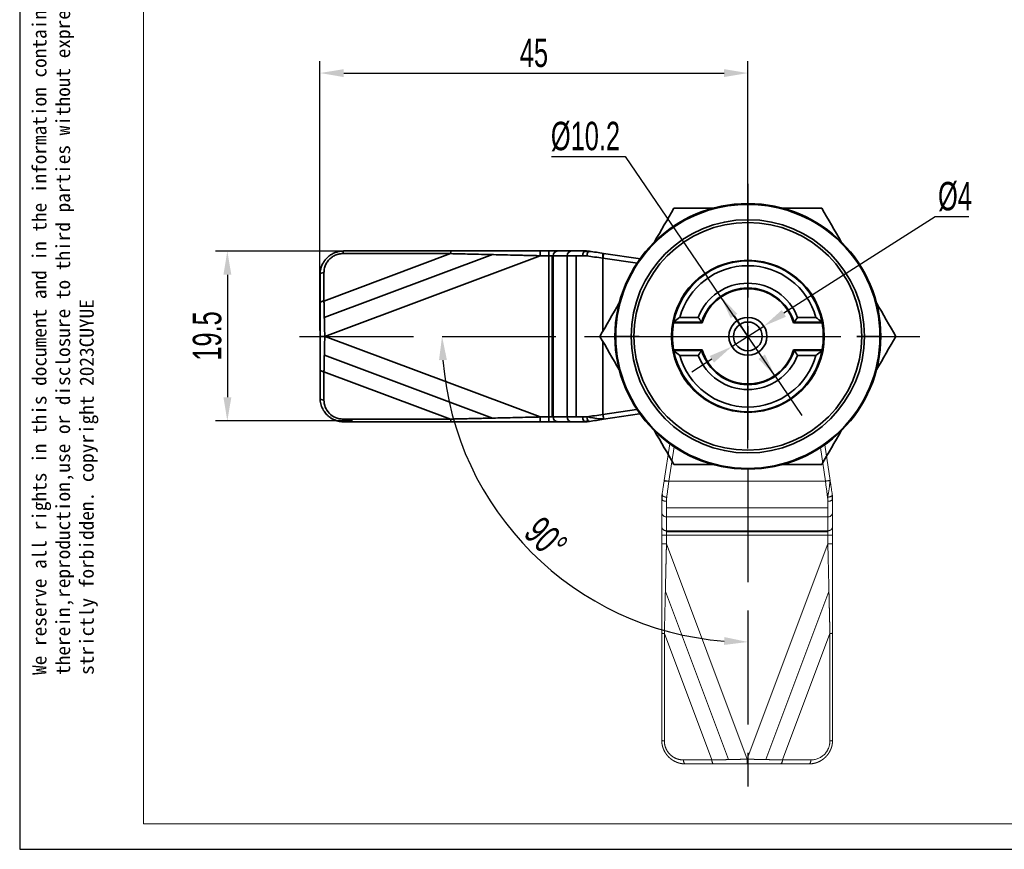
# Model space of a CAD drawing. Header units: inches. Extents: x 105682 to 105899, y 142363 to 142517.
# Tile 1 of 7: x 105682 to 105786, y 142363 to 142450. Entities that reach past the tile are written whole.
import ezdxf

# ---------------------------------------------------------------- set-up
doc = ezdxf.new("R2010")
doc.units = ezdxf.units.IN
for name, pattern in [('ACAD_ISO02W100', [15, 12, -3]), ('CENTER', [10.16, 6.35, -1.27, 1.27, -1.27]), ('PHANTOM', [63.5, 31.75, -6.35, 6.35, -6.35, 6.35, -6.35])]:
    doc.linetypes.add(name, pattern=pattern)
doc.layers.add('中心线层', color=1, linetype='CENTER')
for name, color, linetype, lineweight in [('双点画线', 6, 'PHANTOM', 18), ('实线层', 7, 'Continuous', 25), ('尺寸线层', 3, 'Continuous', 18), ('粗实线层', 7, 'Continuous', 35)]:
    doc.layers.add(name, color=color, linetype=linetype, lineweight=lineweight)
doc.styles.get("Standard").update_dxf_attribs({"font": 'arial.ttf'})
doc.styles.add('标准', font='txt', dxfattribs={"width": 0.667})
doc.dimstyles.new('对齐', dxfattribs={"dimtxt": 3, "dimasz": 2.5, "dimexe": 1.25, "dimexo": 0.625, "dimtad": 1, "dimdsep": 46, "dimtxsty": '标准', "dimcen": 2.5, "dimclrd": 3, "dimclre": 3, "dimclrt": 3, "dimadec": 0, "dimazin": 0, "dimtfac": 1, "dimtmove": 0, "dimatfit": 3, "dimfxl": 1, "dimarcsym": 0})
doc.dimstyles.new('水平', dxfattribs={"dimtxt": 3, "dimasz": 2.5, "dimexe": 1.25, "dimexo": 0.625, "dimtad": 1, "dimtih": 1, "dimtoh": 1, "dimdsep": 46, "dimtxsty": '标准', "dimcen": 2.5, "dimclrd": 3, "dimclre": 3, "dimclrt": 3, "dimadec": 0, "dimazin": 0, "dimtfac": 1, "dimtmove": 0, "dimatfit": 3, "dimfxl": 1, "dimarcsym": 0})

# ---------------------------------------------------------------- blocks, each defined once
blk = doc.blocks.new('*D12')
at = {"layer": 'Defpoints', "color": 0, "transparency": 16777216}
for p in [(105759, 142444.8), (105713.92, 142417.04), (105759, 142417.04)]:
    blk.add_point(p, dxfattribs=at)
at = {"layer": '尺寸线层', "color": 3, "lineweight": -2, "transparency": 16777216}
for p, q in [((105713.92, 142417.67), (105713.92, 142446.05)), ((105759, 142417.67), (105759, 142446.05)), ((105716.42, 142444.8), (105756.5, 142444.8))]:
    blk.add_line(p, q, dxfattribs=at)
at = {"layer": '尺寸线层', "color": 3, "transparency": 16777216}
for points in [[(105716.42, 142445.21), (105716.42, 142444.38), (105713.92, 142444.8)], [(105756.5, 142445.21), (105756.5, 142444.38), (105759, 142444.8)]]:
    blk.add_solid(points, dxfattribs=at)
at = {"layer": '尺寸线层', "color": 3, "transparency": 16777216, "insert": (105736.46, 142446.92), "char_height": 3, "width": 2.5562, "attachment_point": 5, "style": '标准'}
blk.add_mtext('45', dxfattribs=at)
blk = doc.blocks.new('*D13')
at = {"layer": 'Defpoints', "color": 0, "transparency": 16777216}
for p in [(105717.96, 142426.04), (105704.16, 142408.12), (105717.96, 142408.12)]:
    blk.add_point(p, dxfattribs=at)
at = {"layer": '尺寸线层', "color": 3, "lineweight": -2, "transparency": 16777216}
for p, q in [((105717.33, 142426.04), (105702.91, 142426.04)), ((105704.16, 142423.54), (105704.16, 142410.62)), ((105717.33, 142408.12), (105702.91, 142408.12))]:
    blk.add_line(p, q, dxfattribs=at)
at = {"layer": '尺寸线层', "color": 3, "transparency": 16777216}
for points in [[(105703.75, 142423.54), (105704.58, 142423.54), (105704.16, 142426.04)], [(105703.75, 142410.62), (105704.58, 142410.62), (105704.16, 142408.12)]]:
    blk.add_solid(points, dxfattribs=at)
at = {"layer": '尺寸线层', "color": 3, "transparency": 16777216, "insert": (105702.04, 142417.08), "char_height": 3, "width": 11.5349, "attachment_point": 5, "rotation": 90, "style": '标准'}
blk.add_mtext('19.5', dxfattribs=at)
blk = doc.blocks.new('*D14')
at = {"layer": 'Defpoints', "color": 0, "transparency": 16777216}
for p in [(105759, 142433.13), (105711.78, 142417.04), (105777.11, 142417.04), (105731.1, 142400.93), (105759, 142369.6)]:
    blk.add_point(p, dxfattribs=at)
at = {"layer": '尺寸线层', "color": 3, "lineweight": -2, "transparency": 16777216}
blk.add_arc((105759, 142417.04), 32.22, 184.4471, 265.5529, dxfattribs=at)
at = {"layer": '尺寸线层', "color": 3, "transparency": 16777216}
for points in [[(105726.46, 142414.53), (105727.29, 142414.56), (105726.78, 142417.04)], [(105756.52, 142385.34), (105756.48, 142384.51), (105759, 142384.82)]]:
    blk.add_solid(points, dxfattribs=at)
at = {"layer": '尺寸线层', "color": 3, "transparency": 16777216, "insert": (105737.72, 142395.76), "char_height": 3, "width": 10.4168, "attachment_point": 5, "rotation": 315, "style": '标准'}
blk.add_mtext('90°', dxfattribs=at)
blk = doc.blocks.new('*D7')
at = {"layer": 'Defpoints', "color": 0, "transparency": 16777216}
for p in [(105756.13, 142421.25), (105761.87, 142412.83)]:
    blk.add_point(p, dxfattribs=at)
at = {"layer": '尺寸线层', "color": 3, "lineweight": -2, "transparency": 16777216}
for p, q in [((105738.31, 142435.99), (105746.08, 142435.99)), ((105746.08, 142435.99), (105754.72, 142423.32)), ((105756.13, 142421.25), (105754.72, 142423.32)), ((105761.87, 142412.83), (105756.13, 142421.25)), ((105757.54, 142419.19), (105758.94, 142417.12)), ((105760.46, 142414.9), (105759.05, 142416.96)), ((105761.87, 142412.83), (105763.28, 142410.77)), ((105763.28, 142410.77), (105764.69, 142408.7))]:
    blk.add_line(p, q, dxfattribs=at)
at = {"layer": '尺寸线层', "color": 3, "transparency": 16777216}
for points in [[(105757.88, 142419.42), (105757.19, 142418.95), (105756.13, 142421.25)], [(105760.8, 142415.13), (105760.12, 142414.66), (105761.87, 142412.83)]]:
    blk.add_solid(points, dxfattribs=at)
at = {"layer": '尺寸线层', "color": 3, "transparency": 16777216, "insert": (105741.89, 142438.11), "char_height": 3, "width": 16.0722, "attachment_point": 5, "style": '标准'}
blk.add_mtext('%%C10.2', dxfattribs=at)
blk = doc.blocks.new('*D11')
at = {"layer": 'Defpoints', "color": 0, "transparency": 16777216}
for p in [(105760.68, 142418.12), (105757.31, 142415.97)]:
    blk.add_point(p, dxfattribs=at)
at = {"layer": '尺寸线层', "color": 3, "lineweight": -2, "transparency": 16777216}
for p, q in [((105778.73, 142429.65), (105762.79, 142419.47)), ((105782.28, 142429.65), (105778.73, 142429.65)), ((105757.31, 142415.97), (105760.68, 142418.12)), ((105755.21, 142414.62), (105753.1, 142413.27))]:
    blk.add_line(p, q, dxfattribs=at)
at = {"layer": '尺寸线层', "color": 3, "transparency": 16777216}
for points in [[(105762.57, 142419.82), (105763.01, 142419.11), (105760.68, 142418.12)], [(105754.98, 142414.97), (105755.43, 142414.27), (105757.31, 142415.97)]]:
    blk.add_solid(points, dxfattribs=at)
at = {"layer": '尺寸线层', "color": 3, "transparency": 16777216, "insert": (105780.82, 142431.77), "char_height": 3, "width": 6.4569, "attachment_point": 5, "style": '标准'}
blk.add_mtext('%%C4', dxfattribs=at)

msp = doc.modelspace()

# ---------------------------------------------------------------- linework, layer by layer
at = {"lineweight": 13}
msp.add_line((105695.315, 142365.66), (105695.315, 142512.821), dxfattribs=at)
at = {"linetype": 'Continuous', "lineweight": 13}
msp.add_line((105695.315, 142365.66), (105895.741, 142365.66), dxfattribs=at)
at = {"layer": '中心线层', "color": 1, "linetype": 'ACAD_ISO02W100'}
for p, q in [((105758.998, 142433.131), (105758.998, 142369.597)), ((105758.998, 142407.719), (105758.998, 142426.515)), ((105758.998, 142408.028), (105758.998, 142426.067)), ((105711.776, 142417.042), (105777.115, 142417.042)), ((105750.445, 142417.042), (105768.457, 142417.042))]:
    msp.add_line(p, q, dxfattribs=at)
at = {"layer": '中心线层', "color": 1, "linetype": 'CENTER'}
msp.add_line((105758.998, 142405.217), (105758.998, 142429.017), dxfattribs=at)
at = {"layer": '双点画线'}
for p, q in [((105750.18, 142401.842), (105750.764, 142405.719)), ((105750.674, 142401.768), (105751.222, 142405.401)), ((105766.638, 142405.31), (105767.171, 142401.777)), ((105767.097, 142405.622), (105767.666, 142401.842)), ((105750.168, 142401.768), (105758.454, 142401.768)), ((105750.674, 142401.768), (105767.172, 142401.768)), ((105749.983, 142400.539), (105749.991, 142400.266)), ((105749.923, 142399.915), (105749.923, 142398.479)), ((105750.423, 142399.65), (105750.423, 142398.009)), ((105750.423, 142398.967), (105767.423, 142398.967)), ((105767.423, 142398.009), (105767.423, 142399.65)), ((105767.923, 142398.479), (105767.923, 142399.915)), ((105749.923, 142398.479), (105749.923, 142397.009)), ((105767.423, 142398.009), (105750.423, 142398.009)), ((105750.423, 142398.009), (105750.423, 142396.539)), ((105767.423, 142396.539), (105767.423, 142398.009)), ((105767.923, 142397.009), (105767.923, 142398.479)), ((105749.923, 142397.009), (105749.923, 142396.069)), ((105767.923, 142396.069), (105767.923, 142397.009)), ((105749.923, 142395.174), (105749.923, 142396.069)), ((105750.423, 142396.069), (105749.923, 142396.069)), ((105750.423, 142396.539), (105767.423, 142396.539)), ((105750.423, 142396.539), (105750.423, 142396.069)), ((105750.423, 142396.419), (105767.423, 142396.419)), ((105767.423, 142396.069), (105750.423, 142396.069)), ((105750.423, 142396.069), (105750.423, 142395.174)), ((105767.423, 142396.069), (105767.423, 142396.539)), ((105767.423, 142395.174), (105767.423, 142396.069)), ((105767.923, 142396.069), (105767.423, 142396.069)), ((105767.923, 142396.069), (105767.923, 142395.174)), ((105750.423, 142395.174), (105749.923, 142395.174)), ((105758.939, 142372.466), (105750.423, 142395.174)), ((105767.423, 142395.174), (105758.923, 142372.508)), ((105767.923, 142395.174), (105767.423, 142395.174)), ((105756.951, 142372.421), (105750.306, 142390.141)), ((105767.541, 142390.142), (105760.896, 142372.423)), ((105749.923, 142385.784), (105749.923, 142374.467)), ((105750.203, 142385.701), (105755.196, 142372.384)), ((105750.203, 142385.701), (105750.203, 142374.384)), ((105762.65, 142372.384), (105767.644, 142385.701)), ((105767.644, 142385.701), (105767.644, 142374.384)), ((105767.923, 142374.467), (105767.923, 142385.784)), ((105755.196, 142372.384), (105752.203, 142372.384)), ((105752.423, 142371.967), (105755.417, 142371.967)), ((105762.429, 142371.967), (105765.423, 142371.967)), ((105762.65, 142372.384), (105765.644, 142372.384))]:
    msp.add_line(p, q, dxfattribs=at)
for centre, major_axis, ratio, start_param, end_param in [((105750.18, 142401.841), (0.532, 3.531), 0.0000343, 1.5705317, 2.0030219), ((105767.666, 142401.842), (0.533, -3.534), 0.0000088, 1.1387701, 1.5709007), ((105750.423, 142399.915), (0.5, 0), 0.5293795, 3.1415926, 4.712389), ((105767.423, 142399.915), (0.5, 0), 0.5293794, 4.712389, 6.2831853), ((105750.423, 142398.479), (0.5, 0), 0.9396926, 3.1415927, 4.712389), ((105767.423, 142398.479), (0.5, 0), 0.9396926, 4.712389, 6.2831853), ((105750.423, 142397.009), (-0.5, 0), 0.9396926, 0, 1.5707963), ((105767.423, 142397.009), (-0.5, 0), 0.9396926, 1.5707963, 3.1415927), ((105750.423, 142385.784), (0.5, 0), 0.1842885, 3.1415908, 4.2556159), ((105767.423, 142385.784), (0.5, 0), 0.1842885, 5.169162, 6.2831853), ((105752.423, 142372.467), (0, 0.5), 0.4472136, 1.7369552, 3.1415926), ((105755.417, 142372.467), (0, -0.5), 0.4472136, 4.8785479, 6.2831853), ((105762.429, 142372.467), (0, 0.5), 0.4472136, 3.1415927, 4.5462301), ((105765.423, 142372.467), (0, -0.5), 0.4472136, 0, 1.4046375)]:
    msp.add_ellipse(centre, major_axis=major_axis, ratio=ratio, start_param=start_param, end_param=end_param, dxfattribs=at)
for points, knots in [([(105750.18, 142401.842), (105750.18, 142401.842), (105750.233, 142401.834), (105750.416, 142401.807), (105750.545, 142401.787), (105750.674, 142401.768)], [0, 0, 0, 0, 0.25000001, 0.25000001, 0.50000002, 0.50000002, 0.50000002, 0.50000002]), ([(105767.171, 142401.777), (105767.301, 142401.797), (105767.429, 142401.816), (105767.612, 142401.843), (105767.665, 142401.852), (105767.665, 142401.851)], [0, 0, 0, 0, 0.25000277, 0.25000277, 0.50000554, 0.50000554, 0.50000554, 0.50000554]), ([(105767.396, 142400.076), (105767.394, 142400.098), (105767.392, 142400.12), (105767.427, 142400.268), (105767.455, 142400.397), (105767.537, 142400.792), (105767.585, 142401.065), (105767.624, 142401.484), (105767.632, 142401.625), (105767.63, 142401.793), (105767.629, 142401.819), (105767.628, 142401.846)], [0, 0, 0, 0, 0.0702319, 0.0702319, 0.4809479, 0.4809479, 1.3023799, 1.3023799, 1.713096, 1.713096, 1.7900226, 1.7900226, 1.7900226, 1.7900226]), ([(105749.923, 142399.915), (105749.923, 142399.964), (105749.926, 142400.064), (105749.937, 142400.213), (105749.949, 142400.312), (105749.957, 142400.362)], [0, 0, 0, 0, 0.1496086, 0.29921721, 0.44881546, 0.44881546, 0.44881546, 0.44881546]), ([(105749.982, 142400.278), (105750.003, 142400.249), (105750.036, 142400.22), (105750.165, 142400.142), (105750.29, 142400.1), (105750.42, 142400.08)], [0, 0, 0, 0, 0.16446417, 0.16446417, 0.48975028, 0.48975028, 0.48975028, 0.48975028]), ([(105750.423, 142399.65), (105750.423, 142399.686), (105750.425, 142399.792), (105750.434, 142399.934), (105750.446, 142400.042), (105750.451, 142400.076)], [0, 0, 0, 0, 0.10974136, 0.32651152, 0.42714445, 0.42714445, 0.42714445, 0.42714445]), ([(105767.395, 142400.076), (105767.4, 142400.042), (105767.412, 142399.934), (105767.421, 142399.792), (105767.423, 142399.686), (105767.423, 142399.65)], [0, 0, 0, 0, 0.1005871, 0.31735751, 0.42715249, 0.42715249, 0.42715249, 0.42715249]), ([(105749.923, 142395.174), (105749.923, 142394.939), (105749.923, 142394.362), (105749.923, 142393.34), (105749.923, 142392.004), (105749.923, 142390.611), (105749.923, 142389.28), (105749.923, 142388.032), (105749.923, 142386.87), (105749.923, 142386.095), (105749.923, 142385.784)], [0, 0, 0, 0, 0.7034259, 1.7203777, 3.0508193, 4.6945888, 5.8870733, 7.0409445, 8.4466357, 9.3907918, 9.3907918, 9.3907918, 9.3907918]), ([(105750.423, 142395.174), (105750.417, 142394.914), (105750.406, 142394.427), (105750.39, 142393.749), (105750.377, 142393.177), (105750.359, 142392.399), (105750.336, 142391.428), (105750.307, 142390.192), (105750.279, 142388.997), (105750.252, 142387.821), (105750.226, 142386.731), (105750.21, 142386.035), (105750.203, 142385.701)], [0, 0, 0, 0, 0.7783767, 1.4521667, 2.0213697, 2.4859855, 3.7770679, 4.9221422, 6.183592, 7.3630073, 8.4604613, 9.4760446, 9.4760446, 9.4760446, 9.4760446]), ([(105767.644, 142385.701), (105767.639, 142385.889), (105767.63, 142386.273), (105767.617, 142386.864), (105767.602, 142387.484), (105767.587, 142388.131), (105767.571, 142388.807), (105767.555, 142389.51), (105767.537, 142390.293), (105767.516, 142391.218), (105767.49, 142392.346), (105767.458, 142393.689), (105767.435, 142394.656), (105767.423, 142395.174)], [0, 0, 0, 0, 0.5704536, 1.1676192, 1.7915164, 2.4421625, 3.1195725, 3.8237598, 4.5547365, 5.4674672, 6.591926, 7.9281184, 9.4760451, 9.4760451, 9.4760451, 9.4760451]), ([(105767.923, 142385.784), (105767.923, 142385.975), (105767.923, 142386.425), (105767.923, 142387.202), (105767.923, 142388.172), (105767.923, 142389.28), (105767.923, 142390.611), (105767.923, 142391.806), (105767.923, 142392.801), (105767.923, 142393.535), (105767.923, 142394.309), (105767.923, 142394.886), (105767.923, 142395.174)], [0, 0, 0, 0, 0.5810699, 1.3641895, 2.3494659, 3.5061211, 4.6956485, 6.3383247, 7.0822829, 7.6683661, 8.5301236, 9.3907891, 9.3907891, 9.3907891, 9.3907891]), ([(105749.923, 142374.467), (105749.924, 142374.414), (105749.926, 142374.308), (105749.942, 142374.146), (105749.969, 142373.982), (105750.007, 142373.817), (105750.058, 142373.651), (105750.122, 142373.485), (105750.198, 142373.322), (105750.288, 142373.162), (105750.391, 142373.007), (105750.506, 142372.859), (105750.634, 142372.717), (105750.774, 142372.585), (105750.925, 142372.463), (105751.086, 142372.352), (105751.257, 142372.253), (105751.436, 142372.167), (105751.623, 142372.096), (105751.816, 142372.039), (105752.015, 142371.998), (105752.218, 142371.972), (105752.354, 142371.969), (105752.423, 142371.967)], [0, 0, 0, 0, 0.1556502, 0.314744, 0.4771988, 0.6429752, 0.8120461, 0.9843963, 1.1600005, 1.3387767, 1.5206219, 1.7055027, 1.8933401, 2.0840425, 2.2776183, 2.4739877, 2.6731245, 2.8750515, 3.0797057, 3.2871644, 3.4974985, 3.7106962, 3.9266934, 3.9266934, 3.9266934, 3.9266934]), ([(105749.923, 142374.467), (105749.923, 142374.45), (105749.95, 142374.433), (105750.048, 142374.404), (105750.119, 142374.392), (105750.203, 142374.384)], [0, 0, 0, 0, 0.14984081, 0.14984081, 0.29968163, 0.29968163, 0.29968163, 0.29968163]), ([(105767.923, 142374.467), (105767.922, 142374.417), (105767.92, 142374.318), (105767.907, 142374.168), (105767.884, 142374.021), (105767.853, 142373.874), (105767.814, 142373.73), (105767.765, 142373.589), (105767.709, 142373.451), (105767.644, 142373.316), (105767.572, 142373.186), (105767.492, 142373.06), (105767.404, 142372.94), (105767.31, 142372.825), (105767.186, 142372.69), (105767.023, 142372.54), (105766.812, 142372.383), (105766.577, 142372.243), (105766.317, 142372.126), (105766.036, 142372.037), (105765.735, 142371.978), (105765.528, 142371.971), (105765.423, 142371.967)], [0, 0, 0, 0, 0.1472612, 0.2939915, 0.440279, 0.5862131, 0.7318836, 0.8773807, 1.0227953, 1.168218, 1.3137396, 1.4594508, 1.6054418, 1.7518024, 1.8986216, 2.1483208, 2.4108852, 2.6866376, 2.9758563, 3.2787824, 3.5956256, 3.9265689, 3.9265689, 3.9265689, 3.9265689]), ([(105767.644, 142374.384), (105767.644, 142374.118), (105767.534, 142373.575), (105766.901, 142372.67), (105766.135, 142372.384), (105765.644, 142372.384)], [0, 0, 0, 0, 0.7822085, 1.5644169, 3.1288338, 3.1288338, 3.1288338, 3.1288338]), ([(105767.644, 142374.384), (105767.727, 142374.392), (105767.798, 142374.404), (105767.897, 142374.433), (105767.923, 142374.45), (105767.923, 142374.467)], [0, 0, 0, 0, 0.14984081, 0.14984081, 0.29968163, 0.29968163, 0.29968163, 0.29968163]), ([(105755.196, 142372.384), (105755.278, 142372.386), (105755.448, 142372.39), (105755.72, 142372.395), (105756.02, 142372.401), (105756.349, 142372.407), (105756.707, 142372.415), (105757.094, 142372.424), (105757.511, 142372.434), (105757.956, 142372.444), (105758.43, 142372.455), (105758.756, 142372.463), (105758.923, 142372.467)], [0, 0, 0, 0, 0.2621003, 0.5487727, 0.8600257, 1.1958655, 1.5562972, 1.9413243, 2.3509499, 2.7851761, 3.2440045, 3.7274363, 3.7274363, 3.7274363, 3.7274363]), ([(105758.923, 142372.467), (105759.016, 142372.465), (105759.196, 142372.461), (105759.458, 142372.455), (105759.704, 142372.449), (105759.934, 142372.444), (105760.148, 142372.439), (105760.346, 142372.435), (105760.528, 142372.431), (105760.694, 142372.427), (105760.968, 142372.421), (105761.344, 142372.413), (105761.811, 142372.403), (105762.245, 142372.393), (105762.518, 142372.387), (105762.65, 142372.384)], [0, 0, 0, 0, 0.267998, 0.5210772, 0.7592377, 0.9824793, 1.190802, 1.3842058, 1.5626908, 1.7262571, 1.8749049, 2.3760481, 2.8518927, 3.3024578, 3.7277662, 3.7277662, 3.7277662, 3.7277662]), ([(105758.923, 142372.467), (105758.923, 142372.408), (105758.923, 142372.344), (105758.923, 142372.221), (105758.923, 142372.162), (105758.923, 142372.064), (105758.923, 142372.026), (105758.923, 142371.978), (105758.923, 142371.967), (105758.923, 142371.967)], [0, 0, 0, 0, 0.1249259, 0.1249259, 0.2498518, 0.2498518, 0.3747777, 0.3747777, 0.4997036, 0.4997036, 0.4997036, 0.4997036])]:
    msp.add_open_spline(points, degree=3, knots=knots, dxfattribs=at)
for points, degree in [([(105750.451, 142400.076), (105750.52, 142400.604), (105750.597, 142401.186), (105750.674, 142401.768)], 3), ([(105767.172, 142401.768), (105767.249, 142401.186), (105767.326, 142400.604), (105767.395, 142400.076)], 3), ([(105749.982, 142400.281), (105749.954, 142399.821)], 1), ([(105749.957, 142400.362), (105749.953, 142400.335), (105749.962, 142400.307), (105749.982, 142400.278)], 3), ([(105750.42, 142400.08), (105750.43, 142400.079), (105750.441, 142400.077), (105750.451, 142400.076)], 3), ([(105767.395, 142400.076), (105767.405, 142400.077), (105767.415, 142400.079), (105767.424, 142400.08)], 3), ([(105767.89, 142400.362), (105767.908, 142400.241), (105767.716, 142400.124), (105767.424, 142400.08)], 3), ([(105767.892, 142399.821), (105767.864, 142400.281)], 1), ([(105767.89, 142400.362), (105767.897, 142400.312), (105767.909, 142400.213), (105767.921, 142400.064), (105767.923, 142399.965), (105767.923, 142399.915)], 3), ([(105752.203, 142372.384), (105752.027, 142372.389), (105751.697, 142372.431), (105751.285, 142372.591), (105750.895, 142372.847), (105750.588, 142373.178), (105750.366, 142373.552), (105750.232, 142373.967), (105750.202, 142374.244), (105750.203, 142374.384)], 3), ([(105755.417, 142371.967), (105755.774, 142371.967), (105756.51, 142371.967), (105757.696, 142371.967), (105758.509, 142371.967), (105758.923, 142371.967)], 3), ([(105758.923, 142371.967), (105759.337, 142371.967), (105760.15, 142371.967), (105761.336, 142371.967), (105762.072, 142371.967), (105762.429, 142371.967)], 3)]:
    msp.add_open_spline(points, degree=degree, dxfattribs=at)
at = {"layer": '实线层'}
for p, q in [((105682.284, 142516.476), (105682.284, 142362.963)), ((105682.284, 142362.963), (105899.396, 142362.963))]:
    msp.add_line(p, q, dxfattribs=at)
msp.add_circle((105758.998, 142417.042), 8.05, dxfattribs=at)
at = {"layer": '粗实线层'}
for p, q in [((105727.74, 142426.042), (105716.423, 142426.042)), ((105737.131, 142426.042), (105738.025, 142426.042)), ((105737.131, 142425.542), (105737.131, 142426.042)), ((105738.965, 142426.042), (105738.025, 142426.042)), ((105738.025, 142425.542), (105738.025, 142426.042)), ((105740.435, 142426.042), (105738.965, 142426.042)), ((105741.871, 142426.042), (105740.435, 142426.042)), ((105742.495, 142425.982), (105742.222, 142425.974)), ((105727.657, 142425.763), (105714.34, 142420.769)), ((105714.377, 142419.014), (105732.097, 142425.659)), ((105714.422, 142417.027), (105737.131, 142425.542)), ((105727.657, 142425.763), (105716.34, 142425.763)), ((105738.025, 142425.542), (105737.131, 142425.542)), ((105738.025, 142408.542), (105738.025, 142425.542)), ((105738.495, 142425.542), (105738.025, 142425.542)), ((105738.375, 142425.542), (105738.375, 142408.542)), ((105738.495, 142425.542), (105738.495, 142408.542)), ((105739.965, 142425.542), (105738.495, 142425.542)), ((105739.965, 142408.542), (105739.965, 142425.542)), ((105741.606, 142425.542), (105739.965, 142425.542)), ((105740.923, 142425.542), (105740.923, 142408.542)), ((105743.724, 142425.797), (105743.724, 142417.511)), ((105743.724, 142425.291), (105747.357, 142424.743)), ((105743.798, 142425.786), (105747.676, 142425.201)), ((105713.923, 142423.542), (105713.923, 142420.548)), ((105714.34, 142420.769), (105714.34, 142423.763)), ((105713.923, 142420.548), (105713.923, 142417.042)), ((105751.823, 142419.047), (105753.764, 142419.047)), ((105764.232, 142419.047), (105766.173, 142419.047)), ((105754.187, 142418.466), (105751.177, 142418.466)), ((105751.192, 142418.545), (105751.199, 142418.545)), ((105754.121, 142418.545), (105751.199, 142418.545)), ((105754.129, 142418.545), (105754.121, 142418.545)), ((105763.809, 142418.466), (105766.82, 142418.466)), ((105763.868, 142418.545), (105763.875, 142418.545)), ((105766.798, 142418.545), (105763.875, 142418.545)), ((105766.805, 142418.545), (105766.798, 142418.545)), ((105713.923, 142417.042), (105713.923, 142413.536)), ((105737.131, 142408.542), (105714.464, 142417.042)), ((105744.998, 142417.042), (105745.082, 142417.042)), ((105746.701, 142417.042), (105745.082, 142417.042)), ((105746.701, 142417.042), (105747.533, 142417.042)), ((105771.295, 142417.042), (105770.463, 142417.042)), ((105771.295, 142417.042), (105772.914, 142417.042)), ((105772.998, 142417.042), (105772.914, 142417.042)), ((105743.724, 142416.423), (105743.724, 142408.793)), ((105751.177, 142415.618), (105754.187, 142415.618)), ((105751.192, 142415.539), (105751.199, 142415.539)), ((105751.199, 142415.539), (105754.121, 142415.539)), ((105754.129, 142415.539), (105754.121, 142415.539)), ((105763.809, 142415.618), (105766.82, 142415.618)), ((105763.868, 142415.539), (105763.875, 142415.539)), ((105763.875, 142415.539), (105766.798, 142415.539)), ((105766.805, 142415.539), (105766.798, 142415.539)), ((105732.098, 142408.425), (105714.379, 142415.069)), ((105753.764, 142415.037), (105751.823, 142415.037)), ((105766.173, 142415.037), (105764.232, 142415.037)), ((105713.923, 142413.536), (105713.923, 142410.542)), ((105714.34, 142413.315), (105727.657, 142408.322)), ((105714.34, 142413.315), (105714.34, 142410.322)), ((105747.266, 142409.327), (105743.733, 142408.795)), ((105727.657, 142408.322), (105716.34, 142408.322)), ((105737.131, 142408.542), (105738.025, 142408.542)), ((105737.131, 142408.042), (105737.131, 142408.542)), ((105738.025, 142408.042), (105738.025, 142408.542)), ((105738.025, 142408.542), (105738.495, 142408.542)), ((105738.495, 142408.542), (105739.965, 142408.542)), ((105739.965, 142408.542), (105741.606, 142408.542)), ((105747.578, 142408.869), (105743.798, 142408.299)), ((105716.423, 142408.042), (105727.74, 142408.042)), ((105738.025, 142408.042), (105737.131, 142408.042)), ((105738.025, 142408.042), (105738.965, 142408.042)), ((105738.965, 142408.042), (105740.435, 142408.042)), ((105740.435, 142408.042), (105741.871, 142408.042))]:
    msp.add_line(p, q, dxfattribs=at)
for radius in [2, 1.509]:
    msp.add_circle((105758.998, 142417.042), radius, dxfattribs=at)
for radius, start, end in [(14, 0, 180), (13.916, 0, 180), (12.297, 0, 180), (12, 0, 180), (7.95, 10.89751, 169.10249), (7.45, 15.61008, 164.38992), (5.605, 20.95795, 159.04205), (5.096, 17.15342, 162.84658), (5.017, 16.49271, 163.50729), (7.95, 169.67843, 190.32157), (7.95, 349.67843, 10.32157), (14, 180, 0), (13.916, 180, 0), (12.297, 180, 0), (12, 180, 0), (7.95, 190.89751, 349.10249), (5.096, 197.15342, 342.84658), (5.017, 196.49271, 343.50729), (7.45, 195.61008, 344.38992), (5.605, 200.95795, 339.04205)]:
    msp.add_arc((105758.998, 142417.042), radius, start, end, dxfattribs=at)
for centre, major_axis, ratio, start_param, end_param in [((105727.74, 142425.542), (0, -0.5), 0.1842885, 3.1415908, 4.2556159), ((105738.965, 142425.542), (0, 0.5), 0.9396926, 0, 1.5707963), ((105740.435, 142425.542), (0, -0.5), 0.9396926, 3.1415927, 4.712389), ((105741.871, 142425.542), (0, -0.5), 0.5293795, 3.1415926, 4.712389), ((105743.797, 142425.786), (3.531, -0.532), 0.0000343, 1.5705317, 2.0030219), ((105714.423, 142423.542), (0.5, 0), 0.4472136, 1.7369552, 3.1415926), ((105714.423, 142420.548), (-0.5, 0), 0.4472136, 4.8785479, 6.2831853), ((105758.998, 142147.206), (0, -274.588), 0.185219, 3.2831457, 3.2955545), ((105758.998, 142147.205), (0, -274.588), 0.185219, 2.9876308, 3.0000396), ((105758.998, 142417.042), (-7.814, 1.467), 0.9999883, 6.2785711, 6.288623), ((105758.998, 142417.042), (-7.814, -1.467), 0.9999883, 3.1361549, 3.1462069), ((105758.998, 142417.042), (-7.814, -1.467), 0.9999883, 6.2777476, 6.2877996), ((105758.998, 142686.879), (0, -274.588), 0.1852189, 6.1292235, 6.1416323), ((105758.998, 142686.879), (0, 274.588), 0.185219, 3.2831457, 3.2955545), ((105758.998, 142417.042), (-7.814, 1.467), 0.9999883, 3.1369784, 3.1470304), ((105714.423, 142413.536), (0.5, 0), 0.4472136, 3.1415927, 4.5462301), ((105714.423, 142410.542), (-0.5, 0), 0.4472136, 0, 1.4046375), ((105727.74, 142408.542), (0, -0.5), 0.1842885, 5.169162, 6.2831853), ((105738.965, 142408.542), (0, 0.5), 0.9396926, 1.5707963, 3.1415927), ((105740.435, 142408.542), (0, -0.5), 0.9396926, 4.712389, 6.2831853), ((105741.871, 142408.542), (0, -0.5), 0.5293794, 4.712389, 6.2831853), ((105743.798, 142408.299), (-3.534, -0.533), 0.0000088, 1.1387701, 1.5709007)]:
    msp.add_ellipse(centre, major_axis=major_axis, ratio=ratio, start_param=start_param, end_param=end_param, dxfattribs=at)
for points, degree in [([(105751.204, 142430.542), (105750.532, 142429.378), (105749.853, 142428.201), (105749.161, 142427.003)], 3), ([(105755.29, 142430.542), (105753.907, 142430.542), (105752.548, 142430.542), (105751.204, 142430.542)], 3), ([(105766.792, 142430.542), (105765.449, 142430.542), (105764.089, 142430.542), (105762.706, 142430.542)], 3), ([(105768.836, 142427.003), (105768.144, 142428.201), (105767.464, 142429.378), (105766.792, 142430.542)], 3), ([(105742.237, 142425.983), (105741.777, 142426.011)], 1), ([(105742.318, 142426.009), (105742.291, 142426.013), (105742.263, 142426.004), (105742.234, 142425.983)], 3), ([(105714.34, 142423.763), (105714.345, 142423.938), (105714.387, 142424.268), (105714.547, 142424.68), (105714.803, 142425.071), (105715.134, 142425.377), (105715.508, 142425.599), (105715.923, 142425.733), (105716.2, 142425.763), (105716.34, 142425.763)], 3), ([(105742.037, 142425.545), (105742.035, 142425.535), (105742.034, 142425.525), (105742.032, 142425.514)], 3), ([(105742.032, 142425.514), (105742.56, 142425.445), (105743.142, 142425.368), (105743.724, 142425.291)], 3), ([(105745.453, 142420.581), (105744.761, 142419.383), (105744.082, 142418.206), (105743.41, 142417.042)], 3), ([(105774.587, 142417.042), (105773.915, 142418.206), (105773.235, 142419.383), (105772.544, 142420.581)], 3), ([(105753.764, 142419.047), (105753.88, 142418.878), (105753.999, 142418.711), (105754.121, 142418.545)], 3), ([(105763.875, 142418.545), (105763.997, 142418.711), (105764.116, 142418.878), (105764.232, 142419.047)], 3), ([(105754.129, 142418.545), (105754.148, 142418.519), (105754.168, 142418.493), (105754.187, 142418.466)], 3), ([(105763.868, 142418.545), (105763.848, 142418.519), (105763.829, 142418.493), (105763.809, 142418.466)], 3), ([(105743.41, 142417.042), (105744.082, 142415.878), (105744.761, 142414.701), (105745.453, 142413.503)], 3), ([(105772.544, 142413.503), (105773.235, 142414.701), (105773.915, 142415.878), (105774.587, 142417.042)], 3), ([(105754.121, 142415.539), (105753.999, 142415.373), (105753.88, 142415.206), (105753.764, 142415.037)], 3), ([(105754.129, 142415.539), (105754.148, 142415.565), (105754.168, 142415.591), (105754.187, 142415.618)], 3), ([(105763.868, 142415.539), (105763.848, 142415.565), (105763.829, 142415.591), (105763.809, 142415.618)], 3), ([(105764.232, 142415.037), (105764.116, 142415.206), (105763.997, 142415.373), (105763.875, 142415.539)], 3), ([(105743.724, 142408.793), (105743.142, 142408.716), (105742.56, 142408.639), (105742.032, 142408.57)], 3), ([(105742.032, 142408.57), (105742.033, 142408.56), (105742.035, 142408.551), (105742.036, 142408.541)], 3), ([(105742.318, 142408.076), (105742.197, 142408.057), (105742.08, 142408.249), (105742.036, 142408.541)], 3), ([(105741.777, 142408.073), (105742.237, 142408.101)], 1), ([(105742.318, 142408.076), (105742.269, 142408.068), (105742.169, 142408.056), (105742.02, 142408.045), (105741.921, 142408.042), (105741.871, 142408.042)], 3), ([(105749.161, 142407.081), (105749.853, 142405.883), (105750.532, 142404.706), (105751.204, 142403.542)], 3), ([(105766.792, 142403.542), (105767.464, 142404.706), (105768.144, 142405.883), (105768.836, 142407.081)], 3), ([(105751.204, 142403.542), (105752.548, 142403.542), (105753.907, 142403.542), (105755.29, 142403.542)], 3), ([(105762.706, 142403.542), (105764.089, 142403.542), (105765.449, 142403.542), (105766.792, 142403.542)], 3)]:
    msp.add_open_spline(points, degree=degree, dxfattribs=at)
for points, knots in [([(105716.423, 142426.042), (105716.37, 142426.041), (105716.264, 142426.039), (105716.102, 142426.023), (105715.938, 142425.997), (105715.773, 142425.958), (105715.607, 142425.907), (105715.441, 142425.844), (105715.278, 142425.767), (105715.118, 142425.677), (105714.963, 142425.575), (105714.815, 142425.459), (105714.673, 142425.331), (105714.541, 142425.191), (105714.419, 142425.041), (105714.308, 142424.879), (105714.209, 142424.709), (105714.123, 142424.529), (105714.052, 142424.343), (105713.995, 142424.149), (105713.954, 142423.95), (105713.928, 142423.747), (105713.925, 142423.611), (105713.923, 142423.542)], [0, 0, 0, 0, 0.1556502, 0.314744, 0.4771988, 0.6429752, 0.8120461, 0.9843963, 1.1600005, 1.3387767, 1.5206219, 1.7055027, 1.8933401, 2.0840425, 2.2776183, 2.4739877, 2.6731245, 2.8750515, 3.0797057, 3.2871644, 3.4974985, 3.7106962, 3.9266934, 3.9266934, 3.9266934, 3.9266934]), ([(105716.423, 142426.042), (105716.406, 142426.042), (105716.389, 142426.016), (105716.36, 142425.918), (105716.348, 142425.846), (105716.34, 142425.763)], [0, 0, 0, 0, 0.14984081, 0.14984081, 0.29968163, 0.29968163, 0.29968163, 0.29968163]), ([(105737.131, 142426.042), (105736.895, 142426.042), (105736.318, 142426.042), (105735.296, 142426.042), (105733.96, 142426.042), (105732.567, 142426.042), (105731.236, 142426.042), (105729.988, 142426.042), (105728.826, 142426.042), (105728.051, 142426.042), (105727.74, 142426.042)], [0, 0, 0, 0, 0.7034259, 1.7203777, 3.0508193, 4.6945888, 5.8870733, 7.0409445, 8.4466357, 9.3907918, 9.3907918, 9.3907918, 9.3907918]), ([(105741.871, 142426.042), (105741.921, 142426.042), (105742.02, 142426.04), (105742.169, 142426.029), (105742.269, 142426.016), (105742.318, 142426.009)], [0, 0, 0, 0, 0.1496086, 0.29921721, 0.44881546, 0.44881546, 0.44881546, 0.44881546]), ([(105742.234, 142425.983), (105742.205, 142425.962), (105742.176, 142425.929), (105742.098, 142425.8), (105742.056, 142425.675), (105742.037, 142425.545)], [0, 0, 0, 0, 0.16446417, 0.16446417, 0.48975028, 0.48975028, 0.48975028, 0.48975028]), ([(105737.131, 142425.542), (105736.87, 142425.548), (105736.383, 142425.56), (105735.705, 142425.575), (105735.133, 142425.589), (105734.355, 142425.607), (105733.384, 142425.629), (105732.149, 142425.658), (105730.953, 142425.686), (105729.778, 142425.714), (105728.687, 142425.739), (105727.992, 142425.755), (105727.657, 142425.763)], [0, 0, 0, 0, 0.7783767, 1.4521667, 2.0213697, 2.4859855, 3.7770679, 4.9221422, 6.183592, 7.3630073, 8.4604613, 9.4760446, 9.4760446, 9.4760446, 9.4760446]), ([(105741.606, 142425.542), (105741.642, 142425.542), (105741.748, 142425.54), (105741.891, 142425.531), (105741.998, 142425.519), (105742.032, 142425.514)], [0, 0, 0, 0, 0.10974136, 0.32651152, 0.42714445, 0.42714445, 0.42714445, 0.42714445]), ([(105743.798, 142425.786), (105743.798, 142425.786), (105743.79, 142425.732), (105743.763, 142425.549), (105743.743, 142425.421), (105743.724, 142425.291)], [0, 0, 0, 0, 0.25000001, 0.25000001, 0.50000002, 0.50000002, 0.50000002, 0.50000002]), ([(105714.34, 142420.769), (105714.342, 142420.688), (105714.346, 142420.517), (105714.351, 142420.245), (105714.357, 142419.945), (105714.364, 142419.616), (105714.371, 142419.259), (105714.38, 142418.871), (105714.39, 142418.455), (105714.4, 142418.009), (105714.412, 142417.535), (105714.419, 142417.209), (105714.423, 142417.042)], [0, 0, 0, 0, 0.2621003, 0.5487727, 0.8600257, 1.1958655, 1.5562972, 1.9413243, 2.3509499, 2.7851761, 3.2440045, 3.7274363, 3.7274363, 3.7274363, 3.7274363]), ([(105714.423, 142417.042), (105714.364, 142417.042), (105714.3, 142417.042), (105714.177, 142417.042), (105714.118, 142417.042), (105714.021, 142417.042), (105713.982, 142417.042), (105713.934, 142417.042), (105713.923, 142417.042), (105713.923, 142417.042)], [0, 0, 0, 0, 0.1249259, 0.1249259, 0.2498518, 0.2498518, 0.3747777, 0.3747777, 0.4997036, 0.4997036, 0.4997036, 0.4997036]), ([(105714.423, 142417.042), (105714.421, 142416.95), (105714.417, 142416.77), (105714.411, 142416.508), (105714.405, 142416.261), (105714.4, 142416.031), (105714.395, 142415.817), (105714.391, 142415.619), (105714.387, 142415.437), (105714.384, 142415.271), (105714.378, 142414.997), (105714.369, 142414.622), (105714.359, 142414.154), (105714.349, 142413.72), (105714.343, 142413.448), (105714.34, 142413.315)], [0, 0, 0, 0, 0.267998, 0.5210772, 0.7592377, 0.9824793, 1.190802, 1.3842058, 1.5626908, 1.7262571, 1.8749049, 2.3760481, 2.8518927, 3.3024578, 3.7277662, 3.7277662, 3.7277662, 3.7277662]), ([(105716.423, 142408.042), (105716.373, 142408.043), (105716.274, 142408.045), (105716.125, 142408.059), (105715.977, 142408.081), (105715.83, 142408.112), (105715.686, 142408.152), (105715.545, 142408.2), (105715.407, 142408.256), (105715.273, 142408.321), (105715.142, 142408.393), (105715.017, 142408.474), (105714.896, 142408.561), (105714.781, 142408.655), (105714.646, 142408.78), (105714.496, 142408.942), (105714.339, 142409.153), (105714.199, 142409.388), (105714.082, 142409.648), (105713.994, 142409.929), (105713.934, 142410.231), (105713.927, 142410.437), (105713.923, 142410.542)], [0, 0, 0, 0, 0.1472612, 0.2939915, 0.440279, 0.5862131, 0.7318836, 0.8773807, 1.0227953, 1.168218, 1.3137396, 1.4594508, 1.6054418, 1.7518024, 1.8986216, 2.1483208, 2.4108852, 2.6866376, 2.9758563, 3.2787824, 3.5956256, 3.9265689, 3.9265689, 3.9265689, 3.9265689]), ([(105716.34, 142408.322), (105716.074, 142408.322), (105715.531, 142408.431), (105714.626, 142409.064), (105714.34, 142409.83), (105714.34, 142410.322)], [0, 0, 0, 0, 0.7822085, 1.5644169, 3.1288338, 3.1288338, 3.1288338, 3.1288338]), ([(105716.34, 142408.322), (105716.348, 142408.238), (105716.36, 142408.167), (105716.389, 142408.069), (105716.406, 142408.042), (105716.423, 142408.042)], [0, 0, 0, 0, 0.14984081, 0.14984081, 0.29968163, 0.29968163, 0.29968163, 0.29968163]), ([(105727.657, 142408.322), (105727.845, 142408.326), (105728.229, 142408.335), (105728.821, 142408.349), (105729.44, 142408.363), (105730.087, 142408.378), (105730.763, 142408.394), (105731.466, 142408.41), (105732.249, 142408.429), (105733.174, 142408.45), (105734.302, 142408.475), (105735.645, 142408.507), (105736.612, 142408.53), (105737.131, 142408.542)], [0, 0, 0, 0, 0.5704536, 1.1676192, 1.7915164, 2.4421625, 3.1195725, 3.8237598, 4.5547365, 5.4674672, 6.591926, 7.9281184, 9.4760451, 9.4760451, 9.4760451, 9.4760451]), ([(105742.032, 142408.57), (105741.998, 142408.566), (105741.891, 142408.553), (105741.748, 142408.544), (105741.642, 142408.542), (105741.606, 142408.542)], [0, 0, 0, 0, 0.1005871, 0.31735751, 0.42715249, 0.42715249, 0.42715249, 0.42715249]), ([(105742.032, 142408.569), (105742.054, 142408.571), (105742.076, 142408.573), (105742.224, 142408.539), (105742.353, 142408.51), (105742.748, 142408.429), (105743.021, 142408.38), (105743.441, 142408.341), (105743.581, 142408.334), (105743.749, 142408.335), (105743.776, 142408.336), (105743.802, 142408.337)], [0, 0, 0, 0, 0.0702319, 0.0702319, 0.4809479, 0.4809479, 1.3023799, 1.3023799, 1.713096, 1.713096, 1.7900226, 1.7900226, 1.7900226, 1.7900226]), ([(105743.733, 142408.795), (105743.753, 142408.664), (105743.772, 142408.536), (105743.799, 142408.354), (105743.808, 142408.3), (105743.807, 142408.3)], [0, 0, 0, 0, 0.25000277, 0.25000277, 0.50000554, 0.50000554, 0.50000554, 0.50000554]), ([(105727.74, 142408.042), (105727.931, 142408.042), (105728.381, 142408.042), (105729.158, 142408.042), (105730.128, 142408.042), (105731.236, 142408.042), (105732.567, 142408.042), (105733.763, 142408.042), (105734.758, 142408.042), (105735.492, 142408.042), (105736.265, 142408.042), (105736.842, 142408.042), (105737.131, 142408.042)], [0, 0, 0, 0, 0.5810699, 1.3641895, 2.3494659, 3.5061211, 4.6956485, 6.3383247, 7.0822829, 7.6683661, 8.5301236, 9.3907891, 9.3907891, 9.3907891, 9.3907891])]:
    msp.add_open_spline(points, degree=3, knots=knots, dxfattribs=at)

# ---------------------------------------------------------------- texts
at = {"layer": '粗实线层', "color": 3, "insert": (105683.611, 142381.349), "char_height": 1.493172, "width": 87.7239, "attachment_point": 1, "rotation": 90}
msp.add_mtext('{\\fSimHei|b0|i0|c0|p34;We reserve all rights in this document and in the information contained therein,reproduction,use or disclosure to third parties without express authority is strictly forbidden. copyright 2023CUYUE}', dxfattribs=at)

# ---------------------------------------------------------------- dimensions: what is measured, and where the dimension line sits
at = {"layer": '尺寸线层', "color": 3}
dim = msp.add_linear_dim(base=(105758.998, 142444.798), p1=(105713.923, 142417.042), p2=(105758.998, 142417.042), text='45', dimstyle='对齐', override={"dimsah": 1}, dxfattribs=at)
dim.commit()
dim.dimension.update_dxf_attribs({"geometry": '*D12', "text_midpoint": (105736.461, 142444.798), "dimtype": 160})
dim = msp.add_diameter_dim_2p(p1=(105761.869, 142412.832), p2=(105756.128, 142421.253), text='%%C10.2', dimstyle='水平', override={"dimpost": '%%C<>', "dimsah": 1}, dxfattribs=at)
dim.commit()
dim.dimension.update_dxf_attribs({"geometry": '*D7', "text_midpoint": (105741.885, 142435.985), "dimtype": 163})
at = {"layer": '尺寸线层'}
dim = msp.add_diameter_dim_2p(p1=(105757.313, 142415.965), p2=(105760.684, 142418.119), dimstyle='水平', override={"dimpost": '%%C<>', "dimsah": 1, "dimtzin": 8, "dimarcsym": 1}, dxfattribs=at)
dim.commit()
dim.dimension.update_dxf_attribs({"geometry": '*D11', "text_midpoint": (105780.818, 142429.649), "dimtype": 163})
at = {"layer": '尺寸线层', "color": 3}
dim = msp.add_angular_dim_2l(base=(105731.097, 142400.933), line1=((105711.776, 142417.042), (105777.115, 142417.042)), line2=((105758.998, 142433.131), (105758.998, 142369.597)), dimstyle='对齐', override={"dimtad": 1, "dimtih": 0, "dimtoh": 0, "dimsah": 1, "dimtdec": 0, "dimtzin": 0}, dxfattribs=at)
dim.commit()
dim.dimension.update_dxf_attribs({"geometry": '*D14', "text_midpoint": (105737.72, 142395.763)})
dim = msp.add_linear_dim(base=(105704.162, 142408.117), p1=(105717.959, 142426.042), p2=(105717.959, 142408.117), angle=270, text='19.5', dimstyle='对齐', override={"dimsah": 1}, dxfattribs=at)
dim.commit()
dim.dimension.update_dxf_attribs({"geometry": '*D13', "text_midpoint": (105702.037, 142417.08)})

doc.saveas('drawing.dxf')
